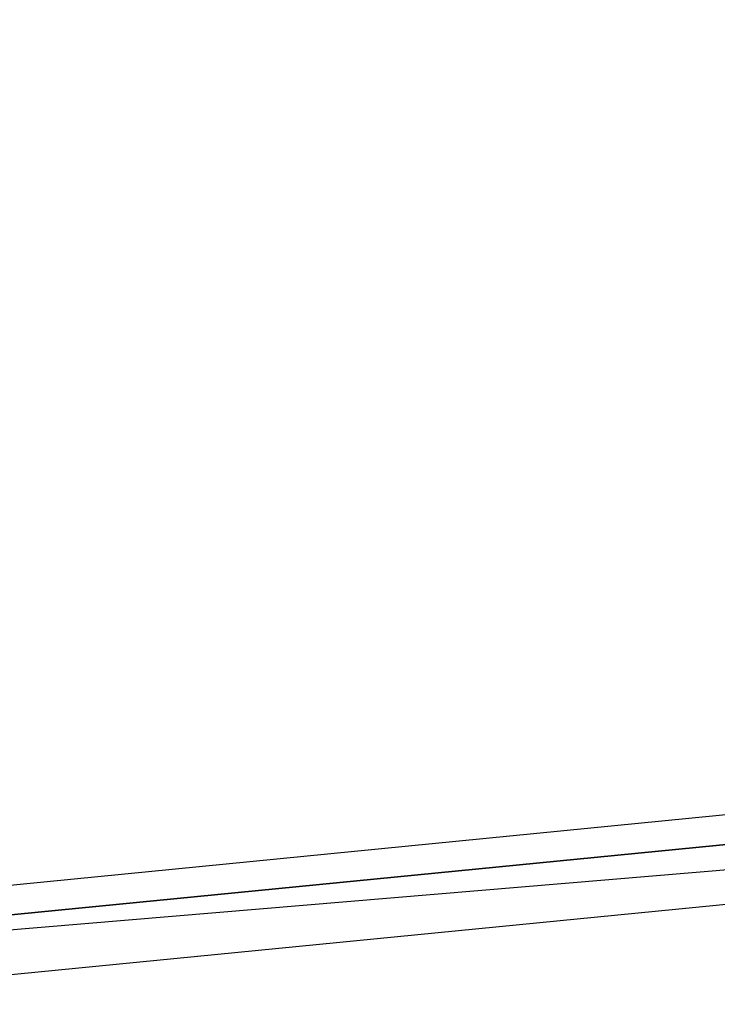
# Model space of a CAD drawing. Header units: feet. Extents: x -79 to 198, y -22 to 181.
# Tile 161 of 256: x 72.287 to 72.6, y 16.243 to 16.685. Entities that reach past the tile are written whole.
import ezdxf

# ---------------------------------------------------------------- set-up
doc = ezdxf.new("R2010")
doc.units = ezdxf.units.FT
doc.layers.add('A-LINEA', color=7, linetype='CONTINUOUS')

msp = doc.modelspace()

# ---------------------------------------------------------------- linework, layer by layer
at = {"layer": 'A-LINEA'}
for points in [[(26.7067, 23.3511), (28.04, 21.6178), (31.0267, 20.8311), (34.0133, 20.0978), (37.0133, 19.4044), (40.0267, 18.7778), (43.0533, 18.2044), (46.0933, 17.6844), (49.1467, 17.2178), (52.2, 16.8044), (55.2533, 16.4444), (58.32, 16.1511), (60.4, 16.0178), (62.48, 15.9511), (64.5467, 15.9244), (66.6267, 15.9511), (68.7067, 16.0178), (70.7867, 16.1511), (72.8533, 16.3244), (74.92, 16.5511), (76.9867, 16.8178), (79.04, 17.1511), (81.08, 17.5244), (83.12, 17.9378)], [(26.7067, 23.3511), (28.04, 21.6178), (31.0267, 20.8311), (34.0133, 20.0978), (37.0133, 19.4044), (40.0267, 18.7778), (43.0533, 18.2044), (46.0933, 17.6844), (49.1467, 17.2178), (52.2, 16.8044), (55.2533, 16.4444), (58.32, 16.1511), (60.4, 16.0178), (62.48, 15.9511), (64.5467, 15.9244), (66.6267, 15.9511), (68.7067, 16.0178), (70.7867, 16.1511), (72.8533, 16.3244), (74.92, 16.5511), (76.9867, 16.8178), (79.04, 17.1511), (81.08, 17.5244), (83.12, 17.9378)], [(72.16, 16.2711), (76.0933, 16.6578), (76.0933, 16.6711), (76.08, 16.6711), (72.16, 16.2844), (72.16, 16.2711)], [(72.16, 16.2711), (76.0933, 16.6578), (76.0933, 16.6711), (76.08, 16.6711), (72.16, 16.2844), (72.16, 16.2711)], [(72.16, 16.2444), (76.0933, 16.6311), (76.0933, 16.6444), (76.0933, 16.6578), (72.16, 16.2711), (72.16, 16.2578), (72.16, 16.2444)], [(72.16, 16.2444), (76.0933, 16.6311), (76.0933, 16.6444), (76.0933, 16.6578), (72.16, 16.2711), (72.16, 16.2578), (72.16, 16.2444)]]:
    msp.add_lwpolyline(points, dxfattribs=at)

doc.saveas('drawing.dxf')
